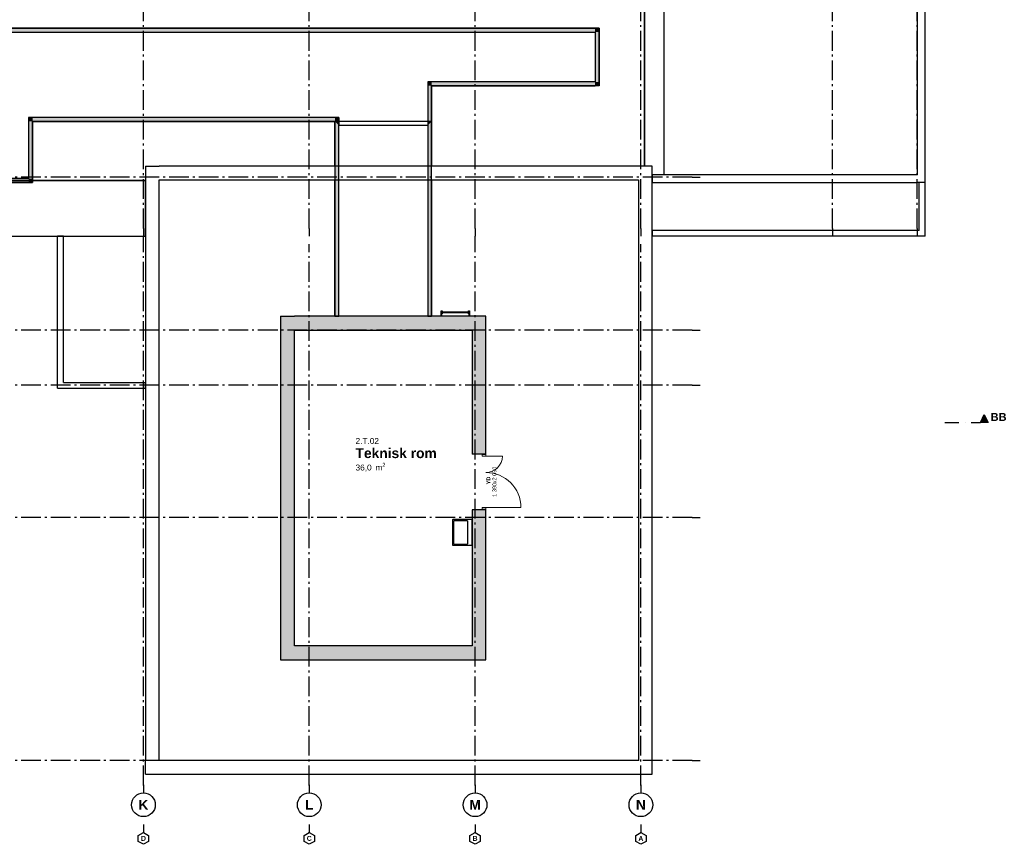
# Model space of a CAD drawing. Header units: millimetres. Extents: x -1691 to 62306, y -15633 to 21983.
# Tile 10 of 11: x 37365 to 62306, y -15400 to 5485. Entities that reach past the tile are written whole.
import ezdxf
from ezdxf.enums import TextEntityAlignment as Align

# ---------------------------------------------------------------- set-up
doc = ezdxf.new("R2010")
doc.units = ezdxf.units.MM
doc.header["$LTSCALE"] = 0.5
doc.header["$MEASUREMENT"] = 0
for name, pattern in [('Akselinje', [1500, 1000, -200, 100, -200]), ('PLINE', [0]), ('Prikk & stiplet', [1340.555525, 705.555534, -352.777767, 0, -282.222223]), ('Wipeout_Contour', [2000, 0, -2000])]:
    doc.linetypes.add(name, pattern=pattern)
for name, color, linetype in [('232- Ikke-bærende yttervegger (Skravur)(Nye konstruksjoner)', 7, 'Continuous'), ('232- Ikke-bærende yttervegger(Nye konstruksjoner)', 7, 'Continuous'), ('244- Vinduer_ dører_ foldevegger(Nye konstruksjoner)', 7, 'Continuous'), ('26-- Yttertak', 7, 'Continuous'), ('264- Takoppbygg (Skravur)(Nye konstruksjoner)', 7, 'Continuous'), ('264- Takoppbygg(Nye konstruksjoner)', 7, 'Continuous'), ('265- Gesimser_ takrenner og nedløp (Skravur)(Nye konstruksjoner)', 7, 'Continuous'), ('265- Gesimser_ takrenner og nedløp(Nye konstruksjoner)', 7, 'Continuous'), ('289- Andre trapper_ balkonger mv(Nye konstruksjoner)', 7, 'Continuous'), ('315---A Utstyr for sanitærinstallasjoner(Nye konstruksjoner)', 7, 'Continuous'), ('82-- Modullinjer', 7, 'Continuous'), ('82-- Modullinjer(Nye konstruksjoner)', 7, 'Continuous'), ('852- Snittmarkør', 7, 'Continuous'), ('852- Teknisk_symbolsk informasjon_ bygning(Nye konstruksjoner)', 7, 'Continuous'), ('862- M___Nettoareal(Nye konstruksjoner)', 7, 'Continuous'), ('862- M___Nettoareal(Tekst)(Nye konstruksjoner)', 7, 'Continuous')]:
    doc.layers.add(name, color=color, linetype=linetype)
doc.layers.add('234- Vinduer_ dører_ porter(Nye konstruksjoner)', color=7, linetype='Continuous', lineweight=0)
doc.styles.add('GENERATED_STYLE_1', font='Arial.ttf')
doc.styles.add('GENERATED_STYLE_2', font='Arial Bold.ttf')

# ---------------------------------------------------------------- blocks, each defined once
blk = doc.blocks.new('Teknisk rom_2.T.02_8', base_point=(46869, -5507))
at = {"layer": '862- M___Nettoareal(Tekst)(Nye konstruksjoner)', "insert": (45872, -5738), "char_height": 150, "attachment_point": 1, "style": 'GENERATED_STYLE_1'}
blk.add_mtext('\\A1;{\\pql;\\pt0,100;\\fArial|b0|i0|c0|p0;\\W1.000000;36,0\\fArial|b0|i0|c0|p0;\\W1.000000;\\A1{\\H.66x;\\S^  ;}\\fArial|b0|i0|c0|p0;\\W1.000000; m\\fArial|b0|i0|c0|p0;\\W1.000000;\\A1{\\H.66x;\\S2^  ;}}', dxfattribs=at)
at = {"layer": '862- M___Nettoareal(Tekst)(Nye konstruksjoner)'}
for tag, height, style, p in [('ROOM_NUMBER', 150, 'GENERATED_STYLE_1', (45872, -5110)), ('ROOM_NAME', 250, 'GENERATED_STYLE_2', (45872, -5368))]:
    blk.add_attdef(tag, text='', height=height, dxfattribs=dict(at, style=style)).set_placement(p, align=Align.TOP_LEFT)
blk = doc.blocks.new('Dør tofløyet asymmetrisk')
at = {"layer": '234- Vinduer_ dører_ porter(Nye konstruksjoner)', "linetype": 'PLINE'}
for p, q in [((652, 0), (652, 888)), ((-652, 0), (-652, 416)), ((-695, 0), (-705, 0)), ((-705, 0), (-705, -92)), ((-652, 0), (-695, 0)), ((-695, 0), (-695, -92)), ((-652, -92), (-652, 0)), ((695, 0), (652, 0)), ((652, 0), (652, -92)), ((695, 0), (705, 0)), ((695, -92), (695, 0)), ((705, 0), (705, -92)), ((-695, -92), (-705, -92)), ((-695, -92), (-652, -92)), ((652, -92), (695, -92)), ((695, -92), (705, -92))]:
    blk.add_line(p, q, dxfattribs=at)
for centre, radius, start, end in [((652, 0), 888, 90, 180), ((-652, 0), 416, 0, 90)]:
    blk.add_arc(centre, radius, start, end, dxfattribs=at)
at = {"layer": '244- Vinduer_ dører_ foldevegger(Nye konstruksjoner)', "linetype": 'PLINE'}
for p, q in [((-705, 0), (-705, -92)), ((-705, 0), (-705, -92)), ((705, 0), (705, -92)), ((705, 0), (705, -92)), ((-705, -92), (-705, -350)), ((705, -92), (705, -350))]:
    blk.add_line(p, q, dxfattribs=at)
blk = doc.blocks.new('Dørstempel_7')
at = {"layer": '852- Teknisk_symbolsk informasjon_ bygning(Nye konstruksjoner)', "char_height": 100, "attachment_point": 1, "rotation": 180, "style": 'GENERATED_STYLE_1'}
for s, insert in [('\\A1;{\\pql;\\pt0,100;\\fArial|b0|i0|c0|p0;\\W1.000000;x2\xa0090\\fArial|b0|i0|c0|p0;\\W1.000000;\\A1{\\H.66x;\\S^  ;}\\fArial|b0|i0|c0|p0;\\W1.000000;\\fArial|b0|i0|c0|p0;\\W1.000000;\\A1{\\H.66x;\\S^  ;}}', (34, 166)), ('\\A1;{\\pql;\\pt0,100;\\fArial|b0|i0|c0|p0;\\W1.000000;1\xa0390\\fArial|b0|i0|c0|p0;\\W1.000000;\\A1{\\H.66x;\\S^  ;}\\fArial|b0|i0|c0|p0;\\W1.000000;\\fArial|b0|i0|c0|p0;\\W1.000000;\\A1{\\H.66x;\\S^  ;}}', (377, 166))]:
    blk.add_mtext(s, dxfattribs=dict(at, insert=insert))
at = {"layer": '852- Teknisk_symbolsk informasjon_ bygning(Nye konstruksjoner)', "style": 'GENERATED_STYLE_2'}
blk.add_attdef('AC_WIDO_ID', text='', height=100, rotation=180, dxfattribs=at).set_placement((0, 177), align=Align.BOTTOM_CENTER)
blk = doc.blocks.new('Standard grid marker')
at = {"layer": '82-- Modullinjer', "linetype": 'Akselinje'}
for p, q in [((200, 0), (0, 0)), ((200, 0), (18800, 0)), ((18800, 0), (19000, 0))]:
    blk.add_line(p, q, dxfattribs=at)
at = {"layer": '82-- Modullinjer', "linetype": 'PLINE'}
blk.add_circle((19300, 0), 300, dxfattribs=at)
at = {"layer": '82-- Modullinjer', "linetype": 'Akselinje'}
blk.add_point((18800, 0), dxfattribs=at)
blk.add_point((18800, 0), dxfattribs=at)
at = {"layer": '82-- Modullinjer', "style": 'GENERATED_STYLE_2'}
blk.add_attdef('AC_MarkerText_1', text='', height=250, rotation=270, dxfattribs=at).set_placement((19482, -57), align=Align.TOP_CENTER)
blk = doc.blocks.new('Standard grid marker_4')
at = {"layer": '82-- Modullinjer', "linetype": 'Akselinje'}
for q in [(0, 0), (53500, 0)]:
    blk.add_line((200, 0), q, dxfattribs=at)
at = {"layer": '82-- Modullinjer', "style": 'GENERATED_STYLE_2'}
blk.add_attdef('AC_MarkerText_1', text='', height=250, rotation=180, dxfattribs=at).set_placement((54000, -239), align=Align.TOP_CENTER)
blk = doc.blocks.new('Standard grid marker_5')
at = {"layer": '82-- Modullinjer(Nye konstruksjoner)', "linetype": 'Akselinje'}
for q in [(0, 0), (53500, 0)]:
    blk.add_line((200, 0), q, dxfattribs=at)
at = {"layer": '82-- Modullinjer(Nye konstruksjoner)', "style": 'GENERATED_STYLE_2'}
blk.add_attdef('AC_MarkerText_1', text='', height=250, rotation=180, dxfattribs=at).set_placement((54000, -239), align=Align.TOP_CENTER)
blk = doc.blocks.new('Standard grid marker_6')
at = {"layer": '82-- Modullinjer(Nye konstruksjoner)', "linetype": 'Akselinje'}
for p, q in [((200, 0), (0, 0)), ((200, 0), (13900, 0)), ((13900, 0), (14100, 0))]:
    blk.add_line(p, q, dxfattribs=at)
at = {"layer": '82-- Modullinjer(Nye konstruksjoner)', "linetype": 'PLINE'}
blk.add_circle((-300, 0), 300, dxfattribs=at)
at = {"layer": '82-- Modullinjer(Nye konstruksjoner)', "linetype": 'Akselinje'}
blk.add_point((200, 0), dxfattribs=at)
blk.add_point((200, 0), dxfattribs=at)
at = {"layer": '82-- Modullinjer(Nye konstruksjoner)', "style": 'GENERATED_STYLE_2'}
blk.add_attdef('AC_MarkerText_1', text='', height=250, rotation=270, dxfattribs=at).set_placement((-118, -57), align=Align.TOP_CENTER)
blk = doc.blocks.new('Standard grid marker_7')
at = {"layer": '82-- Modullinjer(Nye konstruksjoner)', "linetype": 'Akselinje'}
for p, q in [((200, 0), (0, 0)), ((200, 0), (13700, 0)), ((13700, 0), (13900, 0))]:
    blk.add_line(p, q, dxfattribs=at)
at = {"layer": '82-- Modullinjer(Nye konstruksjoner)', "linetype": 'PLINE'}
blk.add_circle((-300, 0), 300, dxfattribs=at)
at = {"layer": '82-- Modullinjer(Nye konstruksjoner)', "linetype": 'Akselinje'}
blk.add_point((200, 0), dxfattribs=at)
blk.add_point((200, 0), dxfattribs=at)
at = {"layer": '82-- Modullinjer(Nye konstruksjoner)', "style": 'GENERATED_STYLE_2'}
blk.add_attdef('AC_MarkerText_1', text='', height=250, rotation=270, dxfattribs=at).set_placement((-118, -57), align=Align.TOP_CENTER)
blk = doc.blocks.new('Standard grid marker_8')
at = {"layer": '82-- Modullinjer(Nye konstruksjoner)', "linetype": 'PLINE'}
for p, q in [((19300, 300), (19000, 0)), ((19600, 0), (19300, 300)), ((19000, 0), (19300, -300)), ((19300, -300), (19600, 0))]:
    blk.add_line(p, q, dxfattribs=at)
at = {"layer": '82-- Modullinjer(Nye konstruksjoner)', "linetype": 'Akselinje'}
for p, q in [((200, 0), (0, 0)), ((200, 0), (18800, 0)), ((18800, 0), (19000, 0))]:
    blk.add_line(p, q, dxfattribs=at)
blk.add_point((18800, 0), dxfattribs=at)
blk.add_point((18800, 0), dxfattribs=at)
at = {"layer": '82-- Modullinjer(Nye konstruksjoner)', "style": 'GENERATED_STYLE_2'}
blk.add_attdef('AC_MarkerText_1', text='', height=250, rotation=270, dxfattribs=at).set_placement((19482, -57), align=Align.TOP_CENTER)
blk = doc.blocks.new('Standard grid marker_10')
at = {"layer": '82-- Modullinjer(Nye konstruksjoner)', "linetype": 'Akselinje'}
for p, q in [((0, 0), (200, 0)), ((0, 0), (0, 0)), ((200, 0), (200, 0))]:
    blk.add_line(p, q, dxfattribs=at)
at = {"layer": '82-- Modullinjer(Nye konstruksjoner)', "linetype": 'PLINE'}
for p, q in [((275, 130), (200, 0)), ((425, 130), (275, 130)), ((500, 0), (425, 130)), ((200, 0), (275, -130)), ((275, -130), (425, -130)), ((425, -130), (500, 0))]:
    blk.add_line(p, q, dxfattribs=at)
at = {"layer": '82-- Modullinjer(Nye konstruksjoner)', "linetype": 'Akselinje'}
blk.add_point((200, 0), dxfattribs=at)
blk.add_point((200, 0), dxfattribs=at)
at = {"layer": '82-- Modullinjer(Nye konstruksjoner)', "style": 'GENERATED_STYLE_2'}
blk.add_attdef('AC_MarkerText_1', text='', height=125, rotation=90, dxfattribs=at).set_placement((259, -29), align=Align.TOP_CENTER)
blk = doc.blocks.new('Stige vertikalt')
at = {"layer": '289- Andre trapper_ balkonger mv(Nye konstruksjoner)', "linetype": 'PLINE', "flags": 128}
for points in [[(-451.6, 0), (-451.6, -12.7), (-362.7, -12.7), (-362.7, -138.1), (-350, -138.1), (-350, 0)], [(350, 0), (350, -138.1), (362.7, -138.1), (362.7, -12.7), (451.6, -12.7), (451.6, 0)], [(-350, -138.1), (-337.3, -138.1), (-337.3, -61.9), (-350, -61.9)], [(337.3, -115), (337.3, -85), (-337.3, -85), (-337.3, -115)], [(350, -61.9), (337.3, -61.9), (337.3, -138.1), (350, -138.1)]]:
    blk.add_lwpolyline(points, close=True, dxfattribs=at)
blk = doc.blocks.new('Servant_2')
at = {"layer": '315---A Utstyr for sanitærinstallasjoner(Nye konstruksjoner)', "linetype": 'PLINE'}
for p, q in [((-295, -455), (-295, -125)), ((-280, -110), (280, -110)), ((295, -125), (295, -455)), ((280, -470), (-280, -470))]:
    blk.add_line(p, q, dxfattribs=at)
at = {"layer": '315---A Utstyr for sanitærinstallasjoner(Nye konstruksjoner)', "linetype": 'PLINE', "flags": 128}
blk.add_lwpolyline([(-310, 0), (310, 0, -0.414214), (325, -15), (325, -485, -0.414214), (310, -500), (-310, -500, -0.414214), (-325, -485), (-325, -15, -0.414214)], format="xyb", close=True, dxfattribs=at)
at = {"layer": '315---A Utstyr for sanitærinstallasjoner(Nye konstruksjoner)', "linetype": 'PLINE'}
for centre, start, end in [((-280, -125), 90, 180), ((280, -125), 0, 90), ((-280, -455), 180, 270), ((280, -455), 270, 0)]:
    blk.add_arc(centre, 15, start, end, dxfattribs=at)

msp = doc.modelspace()

# ---------------------------------------------------------------- hatches: boundary and pattern name
at = {"layer": '232- Ikke-bærende yttervegger (Skravur)(Nye konstruksjoner)', "linetype": 'Continuous'}
for points in [[(43975, -2025), (44325, -2375), (44325, -2025)], [(43975, -2375), (44325, -2375), (43975, -2025)], [(44325, -2375), (48825, -2375), (48825, -2025), (44325, -2025)], [(48825, -2025), (48825, -2375), (49175, -2025)], [(49175, -2025), (48825, -2375), (49175, -2375)], [(44325, -10375), (44325, -2375), (43975, -2375), (43975, -10375)], [(48825, -2375), (48825, -5515), (49175, -5515), (49175, -2375)], [(48825, -10375), (49175, -10375), (49175, -6925), (48825, -6925)], [(44325, -10375), (43975, -10725), (44325, -10725)], [(43975, -10725), (44325, -10375), (43975, -10375)], [(48825, -10375), (44325, -10375), (44325, -10725), (48825, -10725)], [(49175, -10375), (48825, -10375), (49175, -10725)], [(49175, -10725), (48825, -10375), (48825, -10725)]]:
    msp.add_hatch(color=256, dxfattribs=at).paths.add_polyline_path(points)
at = {"layer": '264- Takoppbygg (Skravur)(Nye konstruksjoner)', "linetype": 'Continuous'}
for points in [[(51942.1, 5270), (36440, 5270), (36440, 5170), (51942.1, 5170)], [(52042.1, 5270), (51942.1, 5170), (52042.1, 5170)], [(51942.1, 5270), (51942.1, 5170), (52042.1, 5270)], [(51942.1, 5170), (51942.1, 3910), (52042.1, 3910), (52042.1, 5170)], [(47700, 3910), (47700, 3810), (47800, 3810)], [(47700, 3910), (47800, 3810), (47800, 3910)], [(47700, 3810), (47700, 2910), (47800, 2910), (47800, 3810)], [(47800, 3810), (51942.1, 3810), (51942.1, 3910), (47800, 3910)], [(51942.1, 3810), (52042.1, 3810), (51942.1, 3910)], [(52042.1, 3910), (51942.1, 3910), (52042.1, 3810)], [(37590, 3010), (37590, 2910), (37690, 2910)], [(37590, 3010), (37690, 2910), (37690, 3010)], [(37690, 2910), (45350, 2910), (45350, 3010), (37690, 3010)], [(45350, 2910), (45450, 2910), (45450, 3010)], [(45350, 3010), (45350, 2910), (45450, 3010)], [(37590, 2910), (37590, 1460), (37690, 1460), (37690, 2910)], [(45450, 2910), (45350, 2910), (45450, 2810)], [(47800, 2910), (47700, 2910), (47700, 2810)], [(37590, 1460), (36440, 1460), (36440, 1360), (37590, 1360)], [(37690, 1460), (37590, 1460), (37690, 1360)], [(37590, 1360), (37690, 1360), (37590, 1460)]]:
    msp.add_hatch(color=256, dxfattribs=at).paths.add_polyline_path(points)
at = {"layer": '852- Snittmarkør', "linetype": 'Continuous'}
msp.add_hatch(color=256, dxfattribs=at).paths.add_polyline_path([(61900, -4717), (61800, -4517), (61700, -4717)])

# ---------------------------------------------------------------- linework, layer by layer
at = {"layer": '232- Ikke-bærende yttervegger(Nye konstruksjoner)', "linetype": 'PLINE'}
for p, q in [((49083, -5515), (48825, -5515)), ((49175, -5515), (49083, -5515)), ((49083, -6925), (48825, -6925)), ((49175, -6925), (49083, -6925))]:
    msp.add_line(p, q, dxfattribs=at)
at = {"layer": '232- Ikke-bærende yttervegger(Nye konstruksjoner)', "linetype": 'PLINE', "flags": 128}
for points in [[(43975, -2025), (44325, -2025)], [(43975, -2025), (43975, -10725)], [(48825, -2025), (44325, -2025)], [(49175, -2025), (48825, -2025)], [(49175, -5515), (49175, -2025)], [(44325, -10375), (44325, -2375)], [(44325, -2375), (48825, -2375)], [(48825, -2375), (48825, -5515)], [(48825, -6925), (48825, -10375)], [(49175, -10375), (49175, -6925)], [(48825, -10375), (44325, -10375)], [(49175, -10725), (49175, -10375)], [(43975, -10725), (44325, -10725)], [(44325, -10725), (49175, -10725)]]:
    msp.add_lwpolyline(points, dxfattribs=at)
at = {"layer": '26-- Yttertak', "linetype": 'PLINE', "flags": 128}
for points in [[(53690, 1410), (53690, 14600), (36590, 14600), (36590, 14190), (53190, 14190), (53190, 1410)], [(36440, 14190), (36440, 1410), (40550, 1410), (40550, 1425), (53190, 1425), (53190, 14190)], [(27890, 0), (40550, 0), (40550, 1410), (36440, 1410), (36440, 1360), (27890, 1360)]]:
    msp.add_lwpolyline(points, close=True, dxfattribs=at)
at = {"layer": '264- Takoppbygg(Nye konstruksjoner)', "linetype": 'PLINE'}
for p, q in [((45450, 2910), (45450, 2810)), ((47700, 2910), (47700, 2810))]:
    msp.add_line(p, q, dxfattribs=at)
at = {"layer": '264- Takoppbygg(Nye konstruksjoner)', "linetype": 'PLINE', "flags": 128}
for points in [[(52042.1, 5270), (52042.1, 3810), (47800, 3810), (47800, 2910), (45350, 2910), (37690, 2910), (37690, 1360), (36440, 1360), (36440, 5270)], [(45350, 2910), (47800, 2910), (47800, -2025), (45350, -2025)]]:
    msp.add_lwpolyline(points, close=True, dxfattribs=at)
for points in [[(52042.1, 5270), (36440, 5270)], [(52042.1, 5270), (52042.1, 5170)], [(36440, 5170), (51942.1, 5170)], [(51942.1, 5170), (51942.1, 3910)], [(52042.1, 3810), (52042.1, 5170)], [(47700, 3910), (47700, 3810)], [(51942.1, 3910), (47700, 3910)], [(47700, 3810), (47700, 2910)], [(47800, 3810), (51942.1, 3810)], [(47800, 2910), (47800, 3810)], [(52042.1, 3810), (51942.1, 3810)], [(37590, 3010), (37590, 2910)], [(45450, 3010), (37590, 3010)], [(45450, 3010), (45450, 2910)], [(37590, 2910), (37590, 1460)], [(37690, 2910), (45350, 2910)], [(37690, 1460), (37690, 2910)], [(45350, 2910), (45450, 2910)], [(47800, 2910), (47700, 2910)], [(37590, 1460), (36440, 1460)], [(36440, 1360), (37690, 1360)], [(37690, 1360), (37690, 1460)], [(45350, -2025), (45450, -2025)], [(47700, -2025), (47800, -2025)]]:
    msp.add_lwpolyline(points, dxfattribs=at)
at = {"layer": '265- Gesimser_ takrenner og nedløp(Nye konstruksjoner)', "linetype": 'PLINE'}
for p, q in [((38325, -3850), (38325, 0)), ((38475, 0), (38325, 0)), ((38475, -3700), (38475, 0))]:
    msp.add_line(p, q, dxfattribs=at)
at = {"layer": '852- Snittmarkør', "linetype": 'Prikk & stiplet'}
msp.add_line((60800, -4717), (61700, -4717), dxfattribs=at)
at = {"layer": '852- Snittmarkør', "linetype": 'PLINE', "flags": 128}
msp.add_lwpolyline([(61900, -4717), (61700, -4717), (61800, -4517)], close=True, dxfattribs=at)

# ---------------------------------------------------------------- block references
at = {"layer": '244- Vinduer_ dører_ foldevegger(Nye konstruksjoner)', "linetype": 'PLINE', "zscale": 1000, "rotation": 270}
msp.add_blockref('Dør tofløyet asymmetrisk', (49175, -6220), dxfattribs=at)
at = {"layer": '289- Andre trapper_ balkonger mv(Nye konstruksjoner)', "linetype": 'PLINE', "xscale": -1, "zscale": 1000, "rotation": 180}
msp.add_blockref('Stige vertikalt', (48400, -2025), dxfattribs=at)
at = {"layer": '315---A Utstyr for sanitærinstallasjoner(Nye konstruksjoner)', "linetype": 'PLINE', "xscale": -1, "zscale": 1000, "rotation": 270}
msp.add_blockref('Servant_2', (48825, -7500), dxfattribs=at)
at = {"layer": '82-- Modullinjer(Nye konstruksjoner)', "linetype": 'PLINE'}
ref = msp.add_blockref('Standard grid marker_10', (40500, -14900), dxfattribs=dict(at, xscale=-1, zscale=1000, rotation=90))
ref.add_attrib('AC_MarkerText_1', 'D', dxfattribs={"color": 8, "height": 125, "style": 'GENERATED_STYLE_2'}).set_placement((40500, -15187.5), align=Align.TOP_CENTER)
ref = msp.add_blockref('Standard grid marker_10', (44700, -14900), dxfattribs=dict(at, xscale=-1, zscale=1000, rotation=90))
ref.add_attrib('AC_MarkerText_1', 'C', dxfattribs={"color": 8, "height": 125, "style": 'GENERATED_STYLE_2'}).set_placement((44700, -15187.5), align=Align.TOP_CENTER)
ref = msp.add_blockref('Standard grid marker_10', (48900, -14900), dxfattribs=dict(at, xscale=-1, zscale=1000, rotation=90))
ref.add_attrib('AC_MarkerText_1', 'B', dxfattribs={"color": 8, "height": 125, "style": 'GENERATED_STYLE_2'}).set_placement((48900, -15187.5), align=Align.TOP_CENTER)
ref = msp.add_blockref('Standard grid marker_10', (53100, -14900), dxfattribs=dict(at, xscale=-1, zscale=1000, rotation=90))
ref.add_attrib('AC_MarkerText_1', 'A', dxfattribs={"color": 8, "height": 125, "style": 'GENERATED_STYLE_2'}).set_placement((53100, -15187.5), align=Align.TOP_CENTER)
at = {"layer": '852- Teknisk_symbolsk informasjon_ bygning(Nye konstruksjoner)'}
ref = msp.add_blockref('Dørstempel_7', (49175, -6220), dxfattribs=dict(at, rotation=270))
ref.add_attrib('AC_WIDO_ID', 'YD', dxfattribs={"color": 7, "height": 100, "rotation": 90, "style": 'GENERATED_STYLE_2'}).set_placement((49317.9, -6185.7), align=Align.BOTTOM_CENTER)
at = {"layer": '862- M___Nettoareal(Nye konstruksjoner)', "linetype": 'Continuous'}
ref = msp.add_blockref('Teknisk rom_2.T.02_8', (46869.3, -5507.5), dxfattribs=at)
ref.add_attrib('ROOM_NAME', 'Teknisk rom', dxfattribs={"layer": '862- M___Nettoareal(Tekst)(Nye konstruksjoner)', "color": 7, "height": 250, "style": 'GENERATED_STYLE_2'}).set_placement((45872.1, -5368.2), align=Align.TOP_LEFT)
ref.add_attrib('ROOM_NUMBER', '2.T.02', dxfattribs={"layer": '862- M___Nettoareal(Tekst)(Nye konstruksjoner)', "color": 7, "height": 150, "style": 'GENERATED_STYLE_1'}).set_placement((45872.1, -5109.6), align=Align.TOP_LEFT)

# ---------------------------------------------------------------- texts
at = {"layer": '852- Snittmarkør', "insert": (61960, -4677), "char_height": 200, "attachment_point": 7, "style": 'GENERATED_STYLE_2'}
msp.add_mtext('\\A1;{\\pql;\\pt0;\\fArial|b1|i0|c0|p0;\\W1.000000;BB}', dxfattribs=at)

# ---------------------------------------------------------------- wipeouts: each hides what was drawn before it
at = {"linetype": 'Wipeout_Contour', "ltscale": 180551.44995}
msp.add_wipeout([(60100, 1360), (60300, 1360), (60100, 1560)], dxfattribs=at).dxf.layer = '265- Gesimser_ takrenner og nedløp (Skravur)(Nye konstruksjoner)'
at = {"linetype": 'Wipeout_Contour', "ltscale": 128446.214793}
msp.add_wipeout([(40550, -13625), (40900, -13275), (40550, -13275)], dxfattribs=at).dxf.layer = '265- Gesimser_ takrenner og nedløp (Skravur)(Nye konstruksjoner)'
at = {"linetype": 'Wipeout_Contour', "ltscale": 164792.140634}
msp.add_wipeout([(53390, -13275), (53040, -13275), (53390, -13625)], dxfattribs=at).dxf.layer = '265- Gesimser_ takrenner og nedløp (Skravur)(Nye konstruksjoner)'

# ---------------------------------------------------------------- next in the draw order: wipeouts: each hides what was drawn before it
at = {"linetype": 'Wipeout_Contour', "ltscale": 122451.662413}
msp.add_wipeout([(40550, 1775), (40900, 1425), (40900, 1775)], dxfattribs=at).dxf.layer = '265- Gesimser_ takrenner og nedløp (Skravur)(Nye konstruksjoner)'
at = {"linetype": 'Wipeout_Contour', "ltscale": 159548.841777}
msp.add_wipeout([(53040, 1775), (53040, 1425), (53390, 1775)], dxfattribs=at).dxf.layer = '265- Gesimser_ takrenner og nedløp (Skravur)(Nye konstruksjoner)'
at = {"linetype": 'Wipeout_Contour', "ltscale": 180755.2645}
msp.add_wipeout([(60300, 1560), (60100, 1560), (60300, 1360)], dxfattribs=at).dxf.layer = '265- Gesimser_ takrenner og nedløp (Skravur)(Nye konstruksjoner)'
at = {"linetype": 'Wipeout_Contour', "ltscale": 128887.682513}
msp.add_wipeout([(40900, -13275), (40550, -13625), (40900, -13625)], dxfattribs=at).dxf.layer = '265- Gesimser_ takrenner og nedløp (Skravur)(Nye konstruksjoner)'

# ---------------------------------------------------------------- next in the draw order: linework, layer by layer
at = {"layer": '265- Gesimser_ takrenner og nedløp(Nye konstruksjoner)', "linetype": 'PLINE'}
msp.add_line((60300, 0), (60300, 1360), dxfattribs=at)
at = {"layer": '265- Gesimser_ takrenner og nedløp(Nye konstruksjoner)', "linetype": 'PLINE', "flags": 128}
for points in [[(60300, 1360), (60100, 1360)], [(40550, -13625), (40550, -13275)]]:
    msp.add_lwpolyline(points, dxfattribs=at)

# ---------------------------------------------------------------- next in the draw order: wipeouts: each hides what was drawn before it
at = {"linetype": 'Wipeout_Contour', "ltscale": 242678.839608}
msp.add_wipeout([(60100, 10560.2), (60100, 1560), (60300, 1560), (60300, 10560.2)], dxfattribs=at).dxf.layer = '265- Gesimser_ takrenner og nedløp (Skravur)(Nye konstruksjoner)'
at = {"linetype": 'Wipeout_Contour', "ltscale": 122089.155117}
msp.add_wipeout([(40550, 1425), (40900, 1425), (40550, 1775)], dxfattribs=at).dxf.layer = '265- Gesimser_ takrenner og nedløp (Skravur)(Nye konstruksjoner)'
at = {"linetype": 'Wipeout_Contour', "ltscale": 195548.305339}
msp.add_wipeout([(53040, -13275), (40900, -13275), (40900, -13625), (53040, -13625)], dxfattribs=at).dxf.layer = '265- Gesimser_ takrenner og nedløp (Skravur)(Nye konstruksjoner)'

# ---------------------------------------------------------------- next in the draw order: linework, layer by layer
at = {"layer": '265- Gesimser_ takrenner og nedløp(Nye konstruksjoner)', "linetype": 'PLINE', "flags": 128}
for points in [[(60300, 1360), (60300, 10760.2)], [(60100, 10560.2), (60100, 1560)], [(40550, 1775), (40900, 1775)]]:
    msp.add_lwpolyline(points, dxfattribs=at)

# ---------------------------------------------------------------- next in the draw order: block references
at = {"layer": '82-- Modullinjer(Nye konstruksjoner)', "linetype": 'PLINE'}
ref = msp.add_blockref('Standard grid marker_6', (48900, -14100), dxfattribs=dict(at, zscale=1000, rotation=90))
ref.add_attrib('AC_MarkerText_1', 'M', dxfattribs={"color": 8, "height": 250, "rotation": 360, "style": 'GENERATED_STYLE_2'}).set_placement((48900, -14275), align=Align.TOP_CENTER)
ref = msp.add_blockref('Standard grid marker_7', (44700, -14100), dxfattribs=dict(at, zscale=1000, rotation=90))
ref.add_attrib('AC_MarkerText_1', 'L', dxfattribs={"color": 8, "height": 250, "rotation": 360, "style": 'GENERATED_STYLE_2'}).set_placement((44700, -14275), align=Align.TOP_CENTER)

# ---------------------------------------------------------------- next in the draw order: wipeouts: each hides what was drawn before it
at = {"linetype": 'Wipeout_Contour', "ltscale": 164539.792695}
msp.add_wipeout([(53390, -13625), (53040, -13275), (53040, -13625)], dxfattribs=at).dxf.layer = '265- Gesimser_ takrenner og nedløp (Skravur)(Nye konstruksjoner)'

# ---------------------------------------------------------------- next in the draw order: linework, layer by layer
at = {"layer": '265- Gesimser_ takrenner og nedløp(Nye konstruksjoner)', "linetype": 'PLINE', "flags": 128}
for points in [[(53040, -13275), (40900, -13275)], [(53390, -13625), (53390, -13275)], [(40550, -13625), (53390, -13625)]]:
    msp.add_lwpolyline(points, dxfattribs=at)

# ---------------------------------------------------------------- next in the draw order: wipeouts: each hides what was drawn before it
at = {"linetype": 'Wipeout_Contour', "ltscale": 167167.958767}
msp.add_wipeout([(40900, -13275), (40900, 1425), (40550, 1425), (40550, -13275)], dxfattribs=at).dxf.layer = '265- Gesimser_ takrenner og nedløp (Skravur)(Nye konstruksjoner)'
at = {"linetype": 'Wipeout_Contour', "ltscale": 216159.816701}
msp.add_wipeout([(53040, 1425), (53040, -13275), (53390, -13275), (53390, 1425)], dxfattribs=at).dxf.layer = '265- Gesimser_ takrenner og nedløp (Skravur)(Nye konstruksjoner)'

# ---------------------------------------------------------------- next in the draw order: linework, layer by layer
at = {"layer": '265- Gesimser_ takrenner og nedløp(Nye konstruksjoner)', "linetype": 'PLINE'}
for p, q in [((60150, 150), (53390, 150)), ((53390, 150), (53390, 0)), ((60300, 0), (53390, 0)), ((38475, -3700), (40550, -3700)), ((40550, -3850), (40550, -3700)), ((38325, -3850), (40550, -3850))]:
    msp.add_line(p, q, dxfattribs=at)
at = {"layer": '265- Gesimser_ takrenner og nedløp(Nye konstruksjoner)', "linetype": 'PLINE', "flags": 128}
for points in [[(40550, 1775), (40550, -13275)], [(40900, -13275), (40900, 1425)]]:
    msp.add_lwpolyline(points, dxfattribs=at)

# ---------------------------------------------------------------- next in the draw order: block references
at = {"layer": '82-- Modullinjer(Nye konstruksjoner)', "linetype": 'PLINE'}
ref = msp.add_blockref('Standard grid marker_6', (40500, -14100), dxfattribs=dict(at, zscale=1000, rotation=90))
ref.add_attrib('AC_MarkerText_1', 'K', dxfattribs={"color": 8, "height": 250, "rotation": 360, "style": 'GENERATED_STYLE_2'}).set_placement((40500, -14275), align=Align.TOP_CENTER)
ref = msp.add_blockref('Standard grid marker_7', (53100, -14100), dxfattribs=dict(at, zscale=1000, rotation=90))
ref.add_attrib('AC_MarkerText_1', 'N', dxfattribs={"color": 8, "height": 250, "rotation": 360, "style": 'GENERATED_STYLE_2'}).set_placement((53100, -14275), align=Align.TOP_CENTER)
at = {"layer": '82-- Modullinjer(Nye konstruksjoner)', "linetype": 'PLINE', "zscale": 1000, "rotation": 180}
for p in [(54600, -2375), (54600, -3775), (54600, -7125), (54600, -13275)]:
    msp.add_blockref('Standard grid marker_5', p, dxfattribs=at)

# ---------------------------------------------------------------- next in the draw order: wipeouts: each hides what was drawn before it
at = {"linetype": 'Wipeout_Contour', "ltscale": 159887.133581}
msp.add_wipeout([(53390, 1775), (53040, 1425), (53390, 1425)], dxfattribs=at).dxf.layer = '265- Gesimser_ takrenner og nedløp (Skravur)(Nye konstruksjoner)'

# ---------------------------------------------------------------- next in the draw order: linework, layer by layer
at = {"layer": '265- Gesimser_ takrenner og nedløp(Nye konstruksjoner)', "linetype": 'PLINE', "flags": 128}
for points in [[(53390, 1775), (53040, 1775)], [(53390, -13275), (53390, 1775)], [(53040, 1425), (53040, -13275)]]:
    msp.add_lwpolyline(points, dxfattribs=at)

# ---------------------------------------------------------------- next in the draw order: wipeouts: each hides what was drawn before it
at = {"linetype": 'Wipeout_Contour', "ltscale": 187992.136798}
msp.add_wipeout([(40900, 1425), (53040, 1425), (53040, 1775), (40900, 1775)], dxfattribs=at).dxf.layer = '265- Gesimser_ takrenner og nedløp (Skravur)(Nye konstruksjoner)'
at = {"linetype": 'Wipeout_Contour', "ltscale": 227055.730047}
msp.add_wipeout([(60100, 1560), (53390, 1560), (53390, 1360), (60100, 1360)], dxfattribs=at).dxf.layer = '265- Gesimser_ takrenner og nedløp (Skravur)(Nye konstruksjoner)'

# ---------------------------------------------------------------- next in the draw order: hatches: boundary and pattern name
at = {"layer": '264- Takoppbygg (Skravur)(Nye konstruksjoner)', "linetype": 'Continuous'}
for points in [[(45350, 2910), (45350, 1775), (45450, 1775), (45450, 2910)], [(47800, 1775), (47800, 2910), (47700, 2910), (47700, 1775)], [(45450, -2025), (45450, 1775), (45350, 1775), (45350, -2025)], [(47800, -2025), (47800, 1775), (47700, 1775), (47700, -2025)]]:
    msp.add_hatch(color=256, dxfattribs=at).paths.add_polyline_path(points)

# ---------------------------------------------------------------- next in the draw order: linework, layer by layer
at = {"layer": '264- Takoppbygg(Nye konstruksjoner)', "linetype": 'PLINE', "flags": 128}
for points in [[(45350, 2910), (45350, 1775)], [(45450, 1775), (45450, 2910)], [(47700, 2910), (47700, 1775)], [(47800, 1775), (47800, 2910)], [(45350, 1775), (45350, -2025)], [(45450, -2025), (45450, 1775)], [(47700, 1775), (47700, -2025)], [(47800, -2025), (47800, 1775)]]:
    msp.add_lwpolyline(points, dxfattribs=at)
at = {"layer": '265- Gesimser_ takrenner og nedløp(Nye konstruksjoner)', "linetype": 'PLINE'}
for p in [(60150, 150), (60300, 1360)]:
    msp.add_line(p, (60150, 1360), dxfattribs=at)
at = {"layer": '265- Gesimser_ takrenner og nedløp(Nye konstruksjoner)', "linetype": 'PLINE', "flags": 128}
for points in [[(53040, 1775), (40900, 1775)], [(60100, 1560), (53390, 1560)], [(53390, 1560), (53390, 1360)], [(40900, 1425), (53040, 1425)], [(53390, 1360), (60100, 1360)]]:
    msp.add_lwpolyline(points, dxfattribs=at)

# ---------------------------------------------------------------- next in the draw order: block references
at = {"layer": '82-- Modullinjer', "linetype": 'PLINE'}
ref = msp.add_blockref('Standard grid marker', (40500, 0), dxfattribs=dict(at, zscale=1000, rotation=90))
ref.add_attrib('AC_MarkerText_1', 'K', dxfattribs={"color": 8, "height": 250, "rotation": 360, "style": 'GENERATED_STYLE_2'}).set_placement((40500, 19425), align=Align.TOP_CENTER)
ref = msp.add_blockref('Standard grid marker', (44700, 0), dxfattribs=dict(at, zscale=1000, rotation=90))
ref.add_attrib('AC_MarkerText_1', 'L', dxfattribs={"color": 8, "height": 250, "rotation": 360, "style": 'GENERATED_STYLE_2'}).set_placement((44700, 19425), align=Align.TOP_CENTER)
ref = msp.add_blockref('Standard grid marker', (48900, 0), dxfattribs=dict(at, zscale=1000, rotation=90))
ref.add_attrib('AC_MarkerText_1', 'M', dxfattribs={"color": 8, "height": 250, "rotation": 360, "style": 'GENERATED_STYLE_2'}).set_placement((48900, 19425), align=Align.TOP_CENTER)
ref = msp.add_blockref('Standard grid marker', (53100, 0), dxfattribs=dict(at, zscale=1000, rotation=90))
ref.add_attrib('AC_MarkerText_1', 'N', dxfattribs={"color": 8, "height": 250, "rotation": 360, "style": 'GENERATED_STYLE_2'}).set_placement((53100, 19425), align=Align.TOP_CENTER)
at = {"layer": '82-- Modullinjer', "linetype": 'PLINE', "zscale": 1000, "rotation": 180}
msp.add_blockref('Standard grid marker_4', (54600, 1500), dxfattribs=at)
at = {"layer": '82-- Modullinjer(Nye konstruksjoner)', "linetype": 'PLINE'}
ref = msp.add_blockref('Standard grid marker_8', (57950, 0), dxfattribs=dict(at, zscale=1000, rotation=90))
ref.add_attrib('AC_MarkerText_1', 'O', dxfattribs={"color": 8, "height": 250, "rotation": 360, "style": 'GENERATED_STYLE_2'}).set_placement((57950, 19425), align=Align.TOP_CENTER)
ref = msp.add_blockref('Standard grid marker_8', (60100, 0), dxfattribs=dict(at, zscale=1000, rotation=90))
ref.add_attrib('AC_MarkerText_1', 'P', dxfattribs={"color": 8, "height": 250, "rotation": 360, "style": 'GENERATED_STYLE_2'}).set_placement((60100, 19425), align=Align.TOP_CENTER)

# ---------------------------------------------------------------- next in the draw order: wipeouts: each hides what was drawn before it
at = {"linetype": 'Wipeout_Contour', "ltscale": 186651.221374}
msp.add_wipeout([(47700, 2910), (45450, 2910), (45450, 2810), (47700, 2810)], dxfattribs=at).dxf.layer = '264- Takoppbygg (Skravur)(Nye konstruksjoner)'

# ---------------------------------------------------------------- next in the draw order: linework, layer by layer
at = {"layer": '264- Takoppbygg(Nye konstruksjoner)', "linetype": 'PLINE'}
for p, q in [((45450, 2910), (45450, 2810)), ((47700, 2910), (47700, 2810))]:
    msp.add_line(p, q, dxfattribs=at)
at = {"layer": '264- Takoppbygg(Nye konstruksjoner)', "linetype": 'PLINE', "flags": 128}
for points in [[(47700, 2910), (45450, 2910)], [(45450, 2810), (47700, 2810)]]:
    msp.add_lwpolyline(points, dxfattribs=at)

doc.saveas('drawing.dxf')
